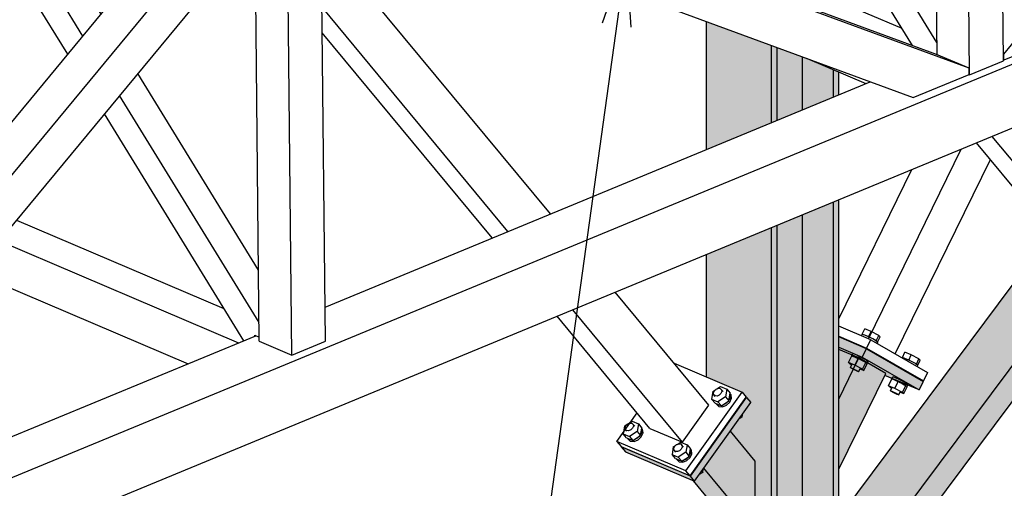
# Model space of a CAD drawing. Header units: millimetres. Extents: x 30 to 208467, y 44 to 15445.
# Tile 34 of 61: x 126582 to 128264, y 6428 to 7228. Entities that reach past the tile are written whole.
import ezdxf

# ---------------------------------------------------------------- set-up
doc = ezdxf.new("R2010")
doc.units = ezdxf.units.MM
doc.styles.add('Arial', font='ARIAL.TTF', dxfattribs={"height": 0.2})

# ---------------------------------------------------------------- blocks, each defined once
blk = doc.blocks.new('Part-21775 - 21771')
for points in [[(127755.2, 7006.4), (127822.9, 7034.4), (127887, 7060.9), (127913.7, 7071.9), (127919.3, 7074.2), (127972, 7096), (127981.4, 7099.9), (127981.4, 7138.5), (127972, 7142.5), (127927, 7161.7), (127919.3, 7164.5), (127913.7, 7166.6), (127875.7, 7180.6), (127866.3, 7184), (127860.9, 7186), (127755.2, 7224.9)], [(127866.3, 6070.3), (127875.7, 6074), (127875.7, 6126.6), (127891.5, 6132.9), (127891.5, 6256.9), (127919.3, 6294.2), (127972, 6365), (127981.4, 6377.5), (127981.4, 6920.5), (127972, 6916.7), (127919.3, 6894.9), (127866.3, 6873), (127755.2, 6827.1), (127755.2, 6617.9), (127816.1, 6592), (127823.2, 6583.4), (127823, 6583.1), (127823.7, 6582.8), (127830.8, 6574.2), (127796, 6525.6), (127838.5, 6474.4), (127838.5, 6356.8), (127822.9, 6363.4), (127782.9, 6380.4), (127755.2, 6413.9), (127755.2, 6136.9)]]:
    blk.add_hatch(color=96).paths.add_polyline_path(points)
at = {"color": 96}
for p, q in [((127755.2, 7006.4), (127755.2, 7224.9)), ((127866.3, 7052.3), (127866.3, 7184)), ((127875.7, 7056.2), (127875.7, 7180.6)), ((127919.3, 7074.2), (127919.3, 7164.5)), ((127972, 7096), (127972, 7142.5)), ((127981.4, 7099.9), (127981.4, 7138.5)), ((127972, 6365), (127972, 6916.7)), ((127981.4, 6377.5), (127981.4, 6920.5)), ((127919.3, 6294.2), (127919.3, 6894.9)), ((127866.3, 6070.3), (127866.3, 6873)), ((127875.7, 6074), (127875.7, 6876.9)), ((127755.2, 6617.9), (127755.2, 6827.1))]:
    blk.add_line(p, q, dxfattribs=at)
blk = doc.blocks.new('Part-21863 - 21771')
at = {"color": 7}
for p, q in [((121311.8, 4274.9), (129316, 7581.2)), ((129316, 7471.8), (121287.6, 4155.6)), ((127103.7, 6737.3), (128034.9, 7122)), ((126114.9, 6328.8), (126985.5, 6688.5))]:
    blk.add_line(p, q, dxfattribs=at)
blk = doc.blocks.new('Part-21834 - 21771')
at = {"color": 7}
for p, q in [((126806.1, 7759.4), (126956, 7695.6)), ((126732.3, 7742.6), (126740.5, 7746)), ((126732.3, 7735.6), (126732.3, 7742.6)), ((126732.3, 7742.6), (126971.3, 7640.8)), ((127041.3, 7659.3), (127084.3, 7641)), ((127298.1, 7550), (128088.9, 7213.3)), ((127240.5, 7526.2), (127648.3, 7352.6)), ((127927, 7161.7), (128027.5, 7118.9))]:
    blk.add_line(p, q, dxfattribs=at)
blk = doc.blocks.new('Part-21836 - 21771')
at = {"color": 7}
for p, q in [((125574.2, 7264.2), (125582.5, 7267.6)), ((125648, 7281.1), (125798, 7217.2)), ((125574.3, 7257.2), (125574.2, 7264.2)), ((125574.2, 7264.2), (125813.2, 7162.5)), ((125883.3, 7180.9), (125926.3, 7162.6)), ((126140, 7071.6), (126467.9, 6932.1)), ((126082.5, 7047.8), (126438.3, 6896.4)), ((125996.3, 7012.2), (126394, 6842.9)), ((126576.5, 6885.8), (126930.9, 6735)), ((126546.9, 6850.2), (126955.7, 6676.2)), ((126502.6, 6796.7), (126869.5, 6640.5))]:
    blk.add_line(p, q, dxfattribs=at)
blk = doc.blocks.new('Part-21886 - 21771')
at = {"color": 7}
for p, q in [((128148.3, 7168.6), (127221.1, 7509.8)), ((128203.9, 7145), (127221.1, 7506.6)), ((127097.3, 7467), (128108.3, 7094.9)), ((128203.9, 7145), (128148.3, 7168.6)), ((128108.3, 7094.9), (128204, 7134.5)), ((128204, 7134.5), (128203.9, 7145))]:
    blk.add_line(p, q, dxfattribs=at)
blk = doc.blocks.new('Part-21887 - 21771')
at = {"color": 7}
for p, q in [((127037.8, 7442.4), (126042.6, 6241.6)), ((125946.8, 6212.6), (126928.7, 7397.4)), ((125945.2, 6301.4), (126814.4, 7350.2)), ((126042.6, 6241.6), (125946.9, 6202.1)), ((125946.1, 6212.9), (125946.8, 6212.6)), ((125946.9, 6202.1), (125946.8, 6212.6)), ((125946.9, 6202.1), (125946.2, 6202.4))]:
    blk.add_line(p, q, dxfattribs=at)
blk = doc.blocks.new('Part-21890 - 21771')
at = {"color": 7}
for p, q in [((128262.3, 7157.6), (128254.4, 7945)), ((128204.7, 7133.9), (128196.8, 7921.2)), ((128149.1, 7168.3), (128141.7, 7898.4)), ((128204.7, 7133.9), (128262.3, 7157.6)), ((128203.7, 7134.3), (128204.7, 7133.9))]:
    blk.add_line(p, q, dxfattribs=at)
blk = doc.blocks.new('Part-21891 - 21771')
at = {"color": 7}
for p, q in [((127104.2, 6679.3), (127096.3, 7466.6)), ((127046.7, 6655.5), (127038.8, 7442.9)), ((126991.1, 6679.2), (126984.1, 7377.7)), ((126991.1, 6679.2), (127046.7, 6655.5)), ((127046.7, 6655.5), (127104.2, 6679.3))]:
    blk.add_line(p, q, dxfattribs=at)
blk = doc.blocks.new('Part-21940 - 21771')
at = {"color": 7}
for p, q in [((127552.2, 8086.7), (127446.9, 8258)), ((127507.9, 8232), (127446.9, 8258)), ((127598.8, 8084.1), (127507.9, 8232)), ((127654.9, 8081), (127581.2, 8200.8)), ((127675.9, 7885.4), (127603, 8004)), ((127711.9, 7900.2), (127649.7, 8001.4)), ((127755, 7918), (127705.7, 7998.3)), ((128147.9, 7278.7), (127842.9, 7775)), ((128148.9, 7189.2), (127799.8, 7757.2)), ((128107.1, 7183.8), (127763.8, 7742.3))]:
    blk.add_line(p, q, dxfattribs=at)
blk = doc.blocks.new('Part-21950 - 21771')
at = {"color": 7}
for p, q in [((126394.1, 7608.4), (126288.9, 7779.7)), ((126349.9, 7753.7), (126288.9, 7779.7)), ((126440.8, 7605.8), (126349.9, 7753.7)), ((126496.8, 7602.7), (126423.2, 7722.5)), ((126517.9, 7407), (126444.9, 7525.7)), ((126553.8, 7421.9), (126491.6, 7523.1)), ((126597, 7439.7), (126547.6, 7520)), ((126721.1, 7237.6), (126684.9, 7296.7)), ((126690.1, 7200.1), (126641.7, 7278.8)), ((126664.2, 7168.9), (126605.8, 7264)), ((126989.9, 6800.3), (126783.7, 7135.9)), ((126990.8, 6710.8), (126752.6, 7098.4)), ((126964.7, 6679.9), (126726.7, 7067.1)), ((126983.7, 6687.8), (126983.7, 6689.2)), ((126983.7, 6689.2), (126991.1, 6686.1))]:
    blk.add_line(p, q, dxfattribs=at)
blk = doc.blocks.new('Part-22043 - 21771')
at = {"color": 7}
for p, q in [((128035.8, 6681.6), (127981.4, 6704.7)), ((127981.4, 6687.4), (128028.8, 6667.2)), ((128028.8, 6667.2), (128035.8, 6681.6)), ((128035.8, 6681.6), (128132.7, 6625.5)), ((128028.8, 6667.2), (128125.7, 6611.2)), ((128125.7, 6611.2), (128118.2, 6614.3)), ((128132.7, 6625.5), (128125.7, 6611.2))]:
    blk.add_line(p, q, dxfattribs=at)
blk = doc.blocks.new('Part-22038 - 21771')
blk.add_hatch(color=96).paths.add_polyline_path([(127981.4, 6460.7), (128061.3, 6624.1), (128041.9, 6635.3), (128015.7, 6650.5), (127981.4, 6665.1)])
at = {"color": 96}
for p, q in [((128015.7, 6650.5), (127981.4, 6665.1)), ((127981.4, 6580.3), (128015.7, 6650.5)), ((128061.3, 6624.1), (128015.7, 6650.5)), ((127981.4, 6460.7), (128061.3, 6624.1))]:
    blk.add_line(p, q, dxfattribs=at)
blk = doc.blocks.new('Part-22039 - 21771')
at = {"color": 7}
for p, q in [((128775.4, 8339.5), (128780.9, 8350.8)), ((128780.9, 8350.8), (128791.7, 8346.2)), ((128735.8, 8002), (128822.9, 8179.8)), ((128687.4, 8022.6), (128749.5, 8149.5)), ((128631.8, 8046.2), (128665.4, 8114.7)), ((128547.7, 7874.5), (128583, 7946.4)), ((128603.3, 7850.8), (128638.5, 7922.8)), ((128651.7, 7830.2), (128687, 7902.2)), ((128439.4, 7653.2), (128498.9, 7774.7)), ((128471.8, 7582.2), (128554.5, 7751)), ((128531, 7583.5), (128602.9, 7730.4)), ((128261, 7288.6), (128367.4, 7506)), ((128388.1, 7411.1), (128399.8, 7435)), ((128031.8, 6683.3), (128190.2, 7006.8)), ((128077.7, 6657.4), (128240.1, 6989.2)), ((127981.4, 6717.5), (128106, 6972))]:
    blk.add_line(p, q, dxfattribs=at)
blk = doc.blocks.new('Part-22044 - 21771')
blk.add_hatch(color=96).paths.add_polyline_path([(127981.4, 6686.3), (127981.4, 6665.1), (128015.7, 6650.5), (128061.3, 6624.1), (128059.8, 6620.8), (128118.3, 6595.9), (128125.3, 6610.3), (128028.4, 6666.3)])
at = {"color": 96}
for p, q in [((128028.4, 6666.3), (127981.4, 6686.3)), ((127981.4, 6669), (128021.4, 6652)), ((128021.4, 6652), (128028.4, 6666.3)), ((128028.4, 6666.3), (128125.3, 6610.3)), ((128021.4, 6652), (128118.3, 6595.9)), ((128118.3, 6595.9), (128059.8, 6620.8)), ((128125.3, 6610.3), (128118.3, 6595.9))]:
    blk.add_line(p, q, dxfattribs=at)
blk = doc.blocks.new('Bolt-22045 - 21771')
at = {"color": 7}
for p, q in [((128021.4, 6691.1), (128025.8, 6700)), ((128036.6, 6695.4), (128025.8, 6700)), ((128032.2, 6686.5), (128036.6, 6695.4)), ((128049.7, 6688.7), (128036.6, 6695.4)), ((128020, 6688.3), (128021.2, 6690.6)), ((128021.9, 6690.8), (128021.2, 6690.6)), ((128021.4, 6691.1), (128022.9, 6690.4)), ((128021.7, 6690.8), (128021.4, 6691.1)), ((128025.9, 6689.3), (128021.9, 6690.8)), ((128032.3, 6686.4), (128025.9, 6689.3)), ((128032.2, 6686.5), (128030.7, 6687.1)), ((128034, 6685.5), (128032.2, 6686.5)), ((128039.2, 6682.9), (128032.3, 6686.4)), ((128044.9, 6679.9), (128039.2, 6682.9)), ((128043.5, 6680.6), (128045.3, 6679.7)), ((128044.9, 6679.9), (128047.8, 6678)), ((128045.3, 6679.7), (128049.7, 6688.7)), ((128045.3, 6679.7), (128045.6, 6679.4)), ((128046.5, 6675.4), (128047.8, 6678)), ((128047.6, 6677.5), (128052, 6686.5)), ((128049.7, 6688.7), (128052, 6686.5)), ((127997.7, 6642.7), (128003.4, 6654.3)), ((128003.4, 6654.3), (128004.9, 6657.5)), ((128014.2, 6649.7), (128003.4, 6654.3)), ((128005.6, 6657.6), (128004.9, 6657.5)), ((128004.9, 6653.7), (128007.9, 6652.5)), ((128009.7, 6656.1), (128005.6, 6657.6)), ((128007.9, 6652.5), (128012.7, 6650.3)), ((128008.5, 6638), (128014.2, 6649.7)), ((128016, 6653.2), (128009.7, 6656.1)), ((128027.3, 6642.9), (128014.2, 6649.7)), ((128023, 6649.8), (128016, 6653.2)), ((128016.1, 6648.7), (128021.2, 6646.2)), ((128021.2, 6646.2), (128025.5, 6643.9)), ((128028.7, 6646.7), (128023, 6649.8)), ((128028.7, 6646.7), (128031.5, 6644.8)), ((128029.8, 6641.2), (128031.5, 6644.8)), ((128089.4, 6650.6), (128089.6, 6651)), ((128090.3, 6651.2), (128089.6, 6651)), ((128089.8, 6651.5), (128094.2, 6660.4)), ((128089.8, 6651.5), (128091.3, 6650.8)), ((128090.1, 6651.2), (128089.8, 6651.5)), ((128094.3, 6649.7), (128090.3, 6651.2)), ((128105, 6655.8), (128094.2, 6660.4)), ((128100.7, 6646.8), (128094.3, 6649.7)), ((128100.6, 6646.9), (128099.1, 6647.5)), ((128100.6, 6646.9), (128105, 6655.8)), ((128102.4, 6645.9), (128100.6, 6646.9)), ((128107.6, 6643.4), (128100.7, 6646.8)), ((128118.1, 6649.1), (128105, 6655.8)), ((128113.7, 6640.1), (128118.1, 6649.1)), ((128116, 6638), (128120.4, 6646.9)), ((128118.1, 6649.1), (128120.4, 6646.9)), ((128008.5, 6638), (127997.7, 6642.7)), ((128000, 6640.5), (127997.7, 6642.7)), ((128000, 6640.5), (128003.4, 6638.7)), ((128001.1, 6633.9), (128003.7, 6639.3)), ((128001.1, 6633.9), (128001.4, 6634)), ((128002.6, 6632.9), (128001.1, 6633.9)), ((128001.4, 6634), (128003.6, 6633.2)), ((128005.6, 6631.2), (128002.6, 6632.9)), ((128003.6, 6633.2), (128007, 6631.6)), ((128009.3, 6629.4), (128005.6, 6631.2)), ((128007, 6631.6), (128010.7, 6629.8)), ((128021.6, 6631.3), (128008.5, 6638)), ((128012.7, 6627.9), (128009.3, 6629.4)), ((128010.7, 6629.8), (128013.7, 6628.1)), ((128014.9, 6627), (128012.7, 6627.9)), ((128013.7, 6628.1), (128015.2, 6627.1)), ((128015.2, 6627.1), (128014.9, 6627)), ((128015.2, 6627.1), (128017.9, 6632.5)), ((128017.5, 6631.8), (128023.9, 6629.1)), ((128021.6, 6631.3), (128027.3, 6642.9)), ((128023.9, 6629.1), (128021.6, 6631.3)), ((128023.9, 6629.1), (128029.6, 6640.8)), ((128027.3, 6642.9), (128029.6, 6640.8)), ((128027.6, 6642.6), (128029.8, 6641.2)), ((128029.8, 6641.2), (128029.3, 6641.1)), ((128113.3, 6640.3), (128107.6, 6643.4)), ((128111.9, 6641.1), (128113.7, 6640.1)), ((128113.3, 6640.3), (128116.2, 6638.4)), ((128113.7, 6640.1), (128114, 6639.8)), ((128114.9, 6635.8), (128116.2, 6638.4)), ((128066.1, 6603.1), (128071.8, 6614.7)), ((128071.8, 6614.7), (128073.3, 6617.9)), ((128082.6, 6610.1), (128071.8, 6614.7)), ((128074, 6618.1), (128073.3, 6617.9)), ((128073.3, 6614.1), (128076.3, 6612.9)), ((128078.1, 6616.5), (128074, 6618.1)), ((128076.3, 6612.9), (128081.1, 6610.8)), ((128084.4, 6613.6), (128078.1, 6616.5)), ((128091.4, 6610.2), (128084.4, 6613.6)), ((128097.1, 6607.1), (128091.4, 6610.2)), ((128076.9, 6598.5), (128066.1, 6603.1)), ((128068.4, 6600.9), (128066.1, 6603.1)), ((128068.4, 6600.9), (128071.8, 6599.1)), ((128069.5, 6594.3), (128072.1, 6599.7)), ((128069.5, 6594.3), (128069.8, 6594.4)), ((128071, 6593.3), (128069.5, 6594.3)), ((128069.8, 6594.4), (128072, 6593.6)), ((128072, 6593.6), (128075.4, 6592)), ((128076.9, 6598.5), (128082.6, 6610.1)), ((128090, 6591.7), (128076.9, 6598.5)), ((128095.7, 6603.4), (128082.6, 6610.1)), ((128084.5, 6609.2), (128089.6, 6606.6)), ((128089.6, 6606.6), (128093.9, 6604.3)), ((128090, 6591.7), (128095.7, 6603.4)), ((128092.3, 6589.6), (128098, 6601.2)), ((128095.7, 6603.4), (128098, 6601.2)), ((128096, 6603.1), (128098.2, 6601.6)), ((128097.1, 6607.1), (128099.9, 6605.2)), ((128098.2, 6601.6), (128097.7, 6601.5)), ((128098.2, 6601.6), (128099.9, 6605.2)), ((128074, 6591.7), (128071, 6593.3)), ((128077.7, 6589.8), (128074, 6591.7)), ((128075.4, 6592), (128079.1, 6590.2)), ((128081.1, 6588.3), (128077.7, 6589.8)), ((128079.1, 6590.2), (128082.1, 6588.6)), ((128083.3, 6587.5), (128081.1, 6588.3)), ((128082.1, 6588.6), (128083.6, 6587.6)), ((128083.6, 6587.6), (128083.3, 6587.5)), ((128083.6, 6587.6), (128086.3, 6592.9)), ((128085.9, 6592.3), (128092.3, 6589.6)), ((128092.3, 6589.6), (128090, 6591.7))]:
    blk.add_line(p, q, dxfattribs=at)
blk = doc.blocks.new('Part-22052 - 21771')
at = {"color": 7}
for p, q in [((128423, 6929.5), (128315.9, 7058.7)), ((128322.3, 6890), (128216.5, 7017.6)), ((128377.9, 6866.4), (128243.3, 7028.7)), ((128377.9, 6866.4), (128423, 6929.5)), ((128322.3, 6890), (128377.9, 6866.4))]:
    blk.add_line(p, q, dxfattribs=at)
blk = doc.blocks.new('Part-22066 - 21771')
for points in [[(129077.6, 7648.9), (129241.7, 7869), (129241.7, 8067.7), (128965.2, 7696.8), (129043, 7663.6)], [(128759.8, 7421.4), (128769.3, 7425.3), (128829.3, 7450.1), (128964.4, 7505.9), (128973.9, 7509.9), (129009.4, 7557.4), (129004.4, 7559.5), (128974.8, 7572.1), (128896.9, 7605.2)], [(128485.2, 6854.5), (128596.5, 7003.7), (128579.2, 7041.6), (128618.1, 7093.8), (128682.9, 7119.5), (128780.7, 7250.7), (128714.8, 7223.5), (128566.6, 7162.3), (128426.5, 6974.4), (128431.5, 6972.2), (128451.4, 6963.8), (128479.7, 6951.7), (128486.8, 6943.1), (128489, 6940.4), (128491.3, 6937.7), (128493.5, 6935), (128493.3, 6934.8), (128493.9, 6934.5), (128501.1, 6925.9), (128466.3, 6877.3), (128481.8, 6858.6)], [(127891.5, 6119.3), (127956.2, 6145), (128422, 6769.7), (128403.1, 6792.6), (128395.8, 6795.7), (128354.5, 6813.3), (128322.9, 6826.7), (128317.9, 6828.8), (127891.5, 6256.9)]]:
    blk.add_hatch(color=96).paths.add_polyline_path(points)
at = {"color": 96}
for p, q in [((128965.2, 7696.8), (129241.7, 8067.7)), ((129043, 7663.6), (129241.7, 7930.1)), ((129077.6, 7648.9), (129241.7, 7869)), ((128759.8, 7421.4), (128896.9, 7605.2)), ((128908.1, 7482.6), (128974.8, 7572.1)), ((128973.9, 7509.9), (129009.4, 7557.4)), ((128682.9, 7119.5), (128780.7, 7250.7)), ((128496.8, 6931.1), (128714.8, 7223.5)), ((128426.5, 6974.4), (128566.6, 7162.3)), ((128485.2, 6854.5), (128596.5, 7003.7)), ((127891.5, 6256.9), (128317.9, 6828.8)), ((127891.5, 6119.3), (128395.8, 6795.7)), ((127956.2, 6145), (128422, 6769.7)), ((127891.5, 6119.3), (127891.5, 6256.9)), ((127956.2, 6145), (127891.5, 6119.3))]:
    blk.add_line(p, q, dxfattribs=at)
blk = doc.blocks.new('Bolt-22519 - 21771')
at = {"color": 7}
for p, q in [((127766.2, 6593.4), (127764, 6580.4)), ((127766.2, 6593.4), (127771, 6596.5)), ((127767.3, 6590.9), (127768.8, 6594.4)), ((127768.8, 6594.4), (127771.8, 6597.2)), ((127771.8, 6597.2), (127775.5, 6598.7)), ((127772.7, 6597.6), (127779.2, 6601.7)), ((127775.5, 6598.7), (127778.8, 6598.3)), ((127778.8, 6598.3), (127781, 6596.3)), ((127779.2, 6601.7), (127790, 6597.1)), ((127781, 6596.3), (127781.4, 6593.1)), ((127783.7, 6593.1), (127781, 6596.3)), ((127790, 6597.1), (127787.8, 6584.2)), ((127790, 6597.1), (127795.8, 6590.1)), ((127764, 6580.4), (127774.8, 6575.8)), ((127769.8, 6573.4), (127764, 6580.4)), ((127767.6, 6587.7), (127767.3, 6590.9)), ((127769.8, 6585.7), (127767.6, 6587.7)), ((127770.3, 6584.5), (127767.6, 6587.7)), ((127773.2, 6585.4), (127769.8, 6585.7)), ((127776.9, 6586.8), (127773.2, 6585.4)), ((127787.8, 6584.2), (127774.8, 6575.8)), ((127779.9, 6589.6), (127776.9, 6586.8)), ((127781.4, 6593.1), (127779.9, 6589.6)), ((127780.6, 6568.8), (127793.6, 6577.2)), ((127787.8, 6584.2), (127793.6, 6577.2)), ((127793.6, 6577.2), (127795.8, 6590.1)), ((127796.1, 6583.9), (127793.9, 6579)), ((127795, 6575.2), (127797.9, 6581.7)), ((127795.5, 6588.3), (127796.1, 6583.9)), ((127797.1, 6587.7), (127795.7, 6589.4)), ((127797.9, 6581.7), (127797.1, 6587.7)), ((127769.8, 6573.4), (127780.6, 6568.8)), ((127772.1, 6571.6), (127770.9, 6572.9)), ((127774.3, 6570), (127771.3, 6572.8)), ((127772.1, 6571.6), (127776.1, 6567.8)), ((127779.1, 6569.5), (127774.3, 6570)), ((127774.8, 6575.8), (127780.6, 6568.8)), ((127776.1, 6567.8), (127782.5, 6567.2)), ((127787.6, 6572), (127782.4, 6570)), ((127782.5, 6567.2), (127789.4, 6569.9)), ((127791.8, 6576), (127787.6, 6572)), ((127789.4, 6569.9), (127795, 6575.2)), ((127816.4, 6549.7), (127810.7, 6546.1)), ((127814.7, 6551.8), (127816.4, 6549.7)), ((127816.4, 6549.7), (127817.4, 6555.4)), ((127615.1, 6534.2), (127612.9, 6521.2)), ((127615.1, 6534.2), (127619.9, 6537.2)), ((127616.2, 6531.7), (127617.7, 6535.1)), ((127616.6, 6528.5), (127616.2, 6531.7)), ((127618.7, 6526.5), (127616.6, 6528.5)), ((127619.2, 6525.3), (127616.6, 6528.5)), ((127617.7, 6535.1), (127620.7, 6538)), ((127622.1, 6526.1), (127618.7, 6526.5)), ((127620.7, 6538), (127624.4, 6539.4)), ((127621.7, 6538.4), (127628.1, 6542.5)), ((127625.8, 6527.6), (127622.1, 6526.1)), ((127624.4, 6539.4), (127627.8, 6539.1)), ((127628.8, 6530.4), (127625.8, 6527.6)), ((127627.8, 6539.1), (127629.9, 6537.1)), ((127628.1, 6542.5), (127639, 6537.9)), ((127630.3, 6533.9), (127628.8, 6530.4)), ((127629.9, 6537.1), (127630.3, 6533.9)), ((127632.6, 6533.8), (127629.9, 6537.1)), ((127639, 6537.9), (127636.8, 6524.9)), ((127639, 6537.9), (127644.8, 6530.9)), ((127642.6, 6517.9), (127644.8, 6530.9)), ((127644.5, 6529.1), (127645, 6524.6)), ((127646.1, 6528.4), (127644.6, 6530.1)), ((127646.8, 6522.5), (127646.1, 6528.4)), ((127612.9, 6521.2), (127623.7, 6516.6)), ((127618.7, 6514.2), (127612.9, 6521.2)), ((127618.7, 6514.2), (127629.5, 6509.6)), ((127621, 6512.4), (127619.9, 6513.7)), ((127623.3, 6510.7), (127620.2, 6513.6)), ((127621, 6512.4), (127625.1, 6508.6)), ((127628, 6510.2), (127623.3, 6510.7)), ((127636.8, 6524.9), (127623.7, 6516.6)), ((127623.7, 6516.6), (127629.5, 6509.6)), ((127629.5, 6509.6), (127642.6, 6517.9)), ((127636.5, 6512.8), (127631.4, 6510.8)), ((127631.4, 6507.9), (127638.3, 6510.6)), ((127640.7, 6516.8), (127636.5, 6512.8)), ((127636.8, 6524.9), (127642.6, 6517.9)), ((127638.3, 6510.6), (127643.9, 6516)), ((127645, 6524.6), (127642.9, 6519.8)), ((127643.9, 6516), (127646.8, 6522.5)), ((127625.1, 6508.6), (127631.4, 6507.9)), ((127698.5, 6498.7), (127696.3, 6485.7)), ((127698.5, 6498.7), (127703.3, 6501.8)), ((127699.5, 6496.2), (127701.1, 6499.7)), ((127699.9, 6493), (127699.5, 6496.2)), ((127702.1, 6491), (127699.9, 6493)), ((127702.6, 6489.8), (127699.9, 6493)), ((127701.1, 6499.7), (127704.1, 6502.5)), ((127704.1, 6502.5), (127707.8, 6503.9)), ((127705, 6502.9), (127711.5, 6507)), ((127707.8, 6503.9), (127711.1, 6503.6)), ((127712.2, 6494.9), (127709.2, 6492.1)), ((127711.1, 6503.6), (127713.3, 6501.6)), ((127711.5, 6507), (127722.3, 6502.4)), ((127713.7, 6498.4), (127712.2, 6494.9)), ((127713.3, 6501.6), (127713.7, 6498.4)), ((127716, 6498.3), (127713.3, 6501.6)), ((127722.3, 6502.4), (127720.1, 6489.5)), ((127722.3, 6502.4), (127728.1, 6495.4)), ((127725.9, 6482.5), (127728.1, 6495.4)), ((127727.8, 6493.6), (127728.4, 6489.1)), ((127729.4, 6493), (127728, 6494.7)), ((127730.1, 6487), (127729.4, 6493)), ((127696.3, 6485.7), (127707.1, 6481.1)), ((127702.1, 6478.7), (127696.3, 6485.7)), ((127705.5, 6490.6), (127702.1, 6491)), ((127702.1, 6478.7), (127712.9, 6474.1)), ((127704.3, 6476.9), (127703.2, 6478.2)), ((127706.6, 6475.2), (127703.6, 6478.1)), ((127704.3, 6476.9), (127708.4, 6473.1)), ((127709.2, 6492.1), (127705.5, 6490.6)), ((127720.1, 6489.5), (127707.1, 6481.1)), ((127707.1, 6481.1), (127712.9, 6474.1)), ((127712.9, 6474.1), (127725.9, 6482.5)), ((127719.9, 6477.3), (127714.7, 6475.3)), ((127724.1, 6481.3), (127719.9, 6477.3)), ((127720.1, 6489.5), (127725.9, 6482.5)), ((127721.7, 6475.2), (127727.3, 6480.5)), ((127728.4, 6489.1), (127726.2, 6484.3)), ((127727.3, 6480.5), (127730.1, 6487)), ((127711.4, 6474.8), (127706.6, 6475.2)), ((127708.4, 6473.1), (127714.8, 6472.4)), ((127714.8, 6472.4), (127721.7, 6475.2)), ((127748.7, 6455), (127749.6, 6460.7)), ((127748.7, 6455), (127742.9, 6451.4)), ((127747, 6457), (127748.7, 6455))]:
    blk.add_line(p, q, dxfattribs=at)
blk = doc.blocks.new('Part-22133 - 21771')
at = {"color": 7}
for p, q in [((129324.4, 8363.6), (129324.4, 8387)), ((129307.4, 8343), (129324.4, 8363.6)), ((128262.9, 7169.3), (129244.8, 8354.1)), ((128358.7, 7198.3), (129299.5, 8333.6)), ((128261.3, 7258.1), (129130.5, 8306.9)), ((128358.7, 7198.3), (128263, 7158.8)), ((128262.2, 7169.6), (128262.9, 7169.3)), ((128263, 7158.8), (128262.9, 7169.3)), ((128263, 7158.8), (128262.3, 7159.1))]:
    blk.add_line(p, q, dxfattribs=at)
blk = doc.blocks.new('Part-22513 - 21771')
at = {"color": 7}
for p, q in [((127488.6, 6896.3), (127097.3, 7368.3)), ((126984.4, 7343.4), (126970.1, 7360.8)), ((127416, 6866.3), (127098.5, 7249.2)), ((127389.2, 6855.3), (127098.9, 7205.3)), ((127759.4, 6569.8), (127599.4, 6762.7)), ((127714.3, 6506.6), (127526.8, 6732.7)), ((127658.7, 6530.3), (127500, 6721.7)), ((127714.3, 6506.6), (127759.4, 6569.8)), ((127658.7, 6530.3), (127714.3, 6506.6))]:
    blk.add_line(p, q, dxfattribs=at)
blk = doc.blocks.new('Part-22514 - 21771')
blk.add_hatch(color=96).paths.add_polyline_path([(127838.5, 6356.8), (127838.5, 6474.4), (127796, 6525.6), (127792.9, 6521.3), (127778, 6500.3), (127750.9, 6462.5), (127734.9, 6440), (127732.8, 6440.9), (127782.9, 6380.4)])
at = {"color": 96}
for p, q in [((127838.5, 6474.4), (127796, 6525.6)), ((127838.5, 6356.8), (127750.9, 6462.5)), ((127838.5, 6356.8), (127838.5, 6474.4)), ((127782.9, 6380.4), (127732.8, 6440.9)), ((127782.9, 6380.4), (127838.5, 6356.8))]:
    blk.add_line(p, q, dxfattribs=at)
blk = doc.blocks.new('Part-22517 - 21771')
blk.add_hatch(color=96).paths.add_polyline_path([(127616.8, 6490.3), (127734.9, 6440), (127830.8, 6574.2), (127823.7, 6582.8), (127823, 6583.1), (127727.3, 6449.2), (127609.8, 6499.2), (127609.6, 6498.9)])
at = {"color": 96}
for p, q in [((127727.7, 6448.6), (127823.7, 6582.8)), ((127823, 6583.1), (127823.7, 6582.8)), ((127823.7, 6582.8), (127830.8, 6574.2)), ((127734.9, 6440), (127830.8, 6574.2)), ((127609.6, 6498.9), (127609.8, 6499.2)), ((127727.7, 6448.6), (127609.6, 6498.9)), ((127609.6, 6498.9), (127616.8, 6490.3)), ((127616.8, 6490.3), (127734.9, 6440)), ((127734.9, 6440), (127727.7, 6448.6))]:
    blk.add_line(p, q, dxfattribs=at)
blk = doc.blocks.new('Part-22518 - 21771')
at = {"color": 7}
for p, q in [((127700, 6641.4), (127816.1, 6592)), ((127720.1, 6457.8), (127816.1, 6592)), ((127727.3, 6449.2), (127823.2, 6583.4)), ((127816.1, 6592), (127823.2, 6583.4)), ((127602, 6508.1), (127636.8, 6556.7)), ((127720.1, 6457.8), (127602, 6508.1)), ((127602, 6508.1), (127609.2, 6499.4)), ((127609.2, 6499.4), (127727.3, 6449.2)), ((127727.3, 6449.2), (127720.1, 6457.8))]:
    blk.add_line(p, q, dxfattribs=at)
blk = doc.blocks.new('Mark-25038 - 21771')
at = {"color": 136}
for p, q in [((127618.9, 7342.4), (127486.4, 6389.8)), ((127618.9, 7342.4), (127576.9, 7222)), ((127626.4, 7215.1), (127618.9, 7342.4))]:
    blk.add_line(p, q, dxfattribs=at)
at = {"color": 30, "style": 'Arial'}
blk.add_text('K80/4', height=143.26, dxfattribs=at).set_placement((126888.6, 6209.8))

msp = doc.modelspace()

# ---------------------------------------------------------------- block references
for name in ['Part-21775 - 21771', 'Part-22133 - 21771', 'Part-22039 - 21771', 'Part-21940 - 21771', 'Part-22066 - 21771', 'Part-21890 - 21771', 'Part-21950 - 21771', 'Part-21834 - 21771', 'Part-21863 - 21771', 'Part-21886 - 21771', 'Part-21891 - 21771', 'Part-21887 - 21771', 'Part-22513 - 21771', 'Mark-25038 - 21771', 'Part-21836 - 21771', 'Part-22052 - 21771', 'Part-22043 - 21771', 'Bolt-22045 - 21771', 'Part-22044 - 21771', 'Part-22038 - 21771', 'Part-22518 - 21771', 'Bolt-22519 - 21771', 'Part-22517 - 21771', 'Part-22514 - 21771']:
    msp.add_blockref(name, (0, 0))

doc.saveas('drawing.dxf')
